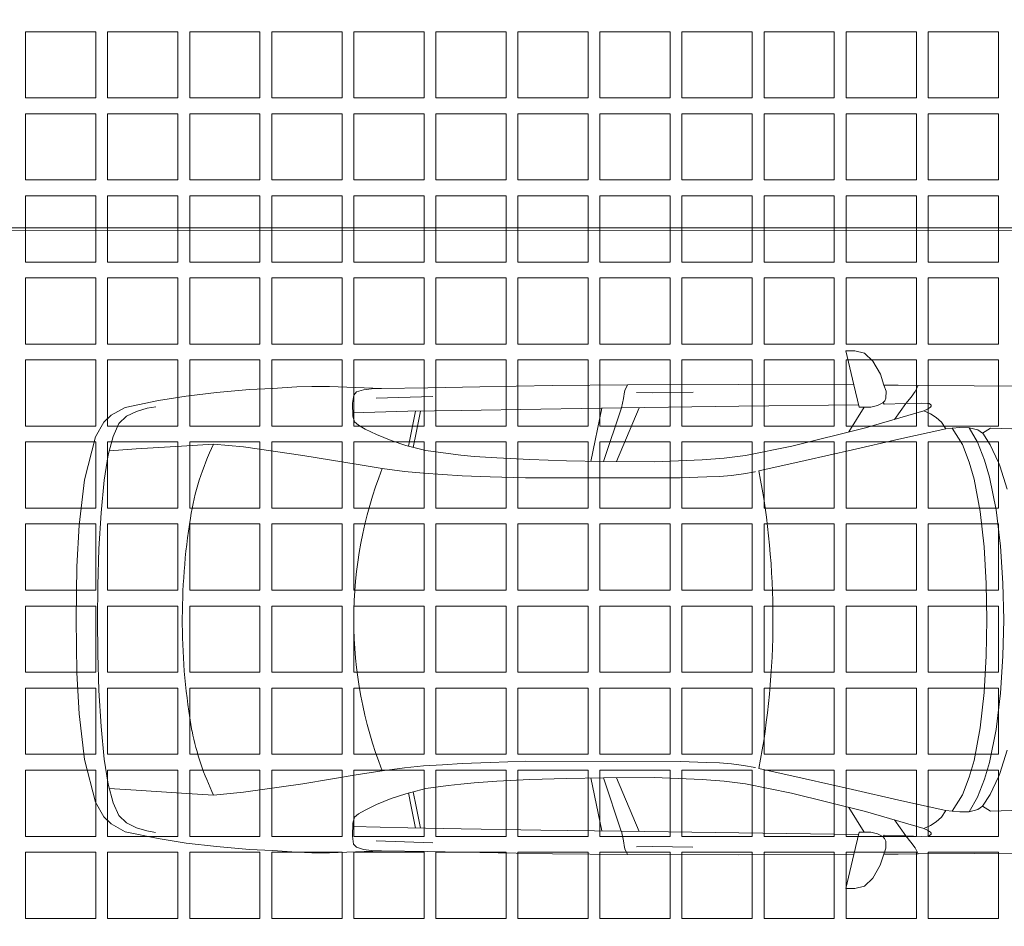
# Model space of a CAD drawing. Header units: metres. Extents: x -167 to 262, y -186 to 508.
# Tile 171 of 256: x 66.91 to 70.51, y 22.45 to 25.77. Entities that reach past the tile are written whole.
import ezdxf
from ezdxf.enums import TextEntityAlignment as Align

# ---------------------------------------------------------------- set-up
doc = ezdxf.new("R2010")
doc.units = ezdxf.units.M
doc.header["$MEASUREMENT"] = 0
doc.layers.add('60 Auffüllung', color=7, linetype='Continuous')
doc.layers.add('60 Stellplätze', color=7, linetype='Continuous')
doc.styles.add('ERSTELLTER_STIL_2', font='arial.ttf')

# ---------------------------------------------------------------- blocks, each defined once
blk = doc.blocks.new('*X55', base_point=(27236.1321, 33357.279))
at = {"layer": '60 Auffüllung', "color": 253, "linetype": 'Continuous', "lineweight": 18, "true_color": 0xb4b4b4}
for p, q in [((67.1891, 25.7212), (66.9321, 25.7212)), ((66.9321, 25.7212), (66.9321, 25.479)), ((67.1891, 25.479), (67.1891, 25.7212)), ((67.4891, 25.7212), (67.2321, 25.7212)), ((67.2321, 25.7212), (67.2321, 25.479)), ((67.4891, 25.479), (67.4891, 25.7212)), ((67.7891, 25.7212), (67.5321, 25.7212)), ((67.5321, 25.7212), (67.5321, 25.479)), ((67.7891, 25.479), (67.7891, 25.7212)), ((68.0891, 25.7212), (67.8321, 25.7212)), ((67.8321, 25.7212), (67.8321, 25.479)), ((68.0891, 25.479), (68.0891, 25.7212)), ((68.3891, 25.7212), (68.1321, 25.7212)), ((68.1321, 25.7212), (68.1321, 25.479)), ((68.3891, 25.479), (68.3891, 25.7212)), ((68.6891, 25.7212), (68.4321, 25.7212)), ((68.4321, 25.7212), (68.4321, 25.479)), ((68.6891, 25.479), (68.6891, 25.7212)), ((68.9891, 25.7212), (68.7321, 25.7212)), ((68.7321, 25.7212), (68.7321, 25.479)), ((68.9891, 25.479), (68.9891, 25.7212)), ((69.2891, 25.7212), (69.0321, 25.7212)), ((69.0321, 25.7212), (69.0321, 25.479)), ((69.2891, 25.479), (69.2891, 25.7212)), ((69.5891, 25.7212), (69.3321, 25.7212)), ((69.3321, 25.7212), (69.3321, 25.479)), ((69.5891, 25.479), (69.5891, 25.7212)), ((69.8891, 25.7212), (69.6321, 25.7212)), ((69.6321, 25.7212), (69.6321, 25.479)), ((69.8891, 25.479), (69.8891, 25.7212)), ((70.1891, 25.7212), (69.9321, 25.7212)), ((69.9321, 25.7212), (69.9321, 25.479)), ((70.1891, 25.479), (70.1891, 25.7212)), ((70.4891, 25.7212), (70.2321, 25.7212)), ((70.2321, 25.7212), (70.2321, 25.479)), ((70.4891, 25.479), (70.4891, 25.7212)), ((66.9321, 25.479), (67.1891, 25.479)), ((67.2321, 25.479), (67.4891, 25.479)), ((67.5321, 25.479), (67.7891, 25.479)), ((67.8321, 25.479), (68.0891, 25.479)), ((68.1321, 25.479), (68.3891, 25.479)), ((68.4321, 25.479), (68.6891, 25.479)), ((68.7321, 25.479), (68.9891, 25.479)), ((69.0321, 25.479), (69.2891, 25.479)), ((69.3321, 25.479), (69.5891, 25.479)), ((69.6321, 25.479), (69.8891, 25.479)), ((69.9321, 25.479), (70.1891, 25.479)), ((70.2321, 25.479), (70.4891, 25.479)), ((67.1891, 25.4212), (66.9321, 25.4212)), ((66.9321, 25.4212), (66.9321, 25.179)), ((67.1891, 25.179), (67.1891, 25.4212)), ((67.4891, 25.4212), (67.2321, 25.4212)), ((67.2321, 25.4212), (67.2321, 25.179)), ((67.4891, 25.179), (67.4891, 25.4212)), ((67.7891, 25.4212), (67.5321, 25.4212)), ((67.5321, 25.4212), (67.5321, 25.179)), ((67.7891, 25.179), (67.7891, 25.4212)), ((68.0891, 25.4212), (67.8321, 25.4212)), ((67.8321, 25.4212), (67.8321, 25.179)), ((68.0891, 25.179), (68.0891, 25.4212)), ((68.3891, 25.4212), (68.1321, 25.4212)), ((68.1321, 25.4212), (68.1321, 25.179)), ((68.3891, 25.179), (68.3891, 25.4212)), ((68.6891, 25.4212), (68.4321, 25.4212)), ((68.4321, 25.4212), (68.4321, 25.179)), ((68.6891, 25.179), (68.6891, 25.4212)), ((68.9891, 25.4212), (68.7321, 25.4212)), ((68.7321, 25.4212), (68.7321, 25.179)), ((68.9891, 25.179), (68.9891, 25.4212)), ((69.2891, 25.4212), (69.0321, 25.4212)), ((69.0321, 25.4212), (69.0321, 25.179)), ((69.2891, 25.179), (69.2891, 25.4212)), ((69.5891, 25.4212), (69.3321, 25.4212)), ((69.3321, 25.4212), (69.3321, 25.179)), ((69.5891, 25.179), (69.5891, 25.4212)), ((69.8891, 25.4212), (69.6321, 25.4212)), ((69.6321, 25.4212), (69.6321, 25.179)), ((69.8891, 25.179), (69.8891, 25.4212)), ((70.1891, 25.4212), (69.9321, 25.4212)), ((69.9321, 25.4212), (69.9321, 25.179)), ((70.1891, 25.179), (70.1891, 25.4212)), ((70.4891, 25.4212), (70.2321, 25.4212)), ((70.2321, 25.4212), (70.2321, 25.179)), ((70.4891, 25.179), (70.4891, 25.4212)), ((66.9321, 25.179), (67.1891, 25.179)), ((67.2321, 25.179), (67.4891, 25.179)), ((67.5321, 25.179), (67.7891, 25.179)), ((67.8321, 25.179), (68.0891, 25.179)), ((68.1321, 25.179), (68.3891, 25.179)), ((68.4321, 25.179), (68.6891, 25.179)), ((68.7321, 25.179), (68.9891, 25.179)), ((69.0321, 25.179), (69.2891, 25.179)), ((69.3321, 25.179), (69.5891, 25.179)), ((69.6321, 25.179), (69.8891, 25.179)), ((69.9321, 25.179), (70.1891, 25.179)), ((70.2321, 25.179), (70.4891, 25.179)), ((67.1891, 25.1212), (66.9321, 25.1212)), ((66.9321, 25.1212), (66.9321, 24.879)), ((67.1891, 24.879), (67.1891, 25.1212)), ((67.4891, 25.1212), (67.2321, 25.1212)), ((67.2321, 25.1212), (67.2321, 24.879)), ((67.4891, 24.879), (67.4891, 25.1212)), ((67.7891, 25.1212), (67.5321, 25.1212)), ((67.5321, 25.1212), (67.5321, 24.879)), ((67.7891, 24.879), (67.7891, 25.1212)), ((68.0891, 25.1212), (67.8321, 25.1212)), ((67.8321, 25.1212), (67.8321, 24.879)), ((68.0891, 24.879), (68.0891, 25.1212)), ((68.3891, 25.1212), (68.1321, 25.1212)), ((68.1321, 25.1212), (68.1321, 24.879)), ((68.3891, 24.879), (68.3891, 25.1212)), ((68.6891, 25.1212), (68.4321, 25.1212)), ((68.4321, 25.1212), (68.4321, 24.879)), ((68.6891, 24.879), (68.6891, 25.1212)), ((68.9891, 25.1212), (68.7321, 25.1212)), ((68.7321, 25.1212), (68.7321, 24.879)), ((68.9891, 24.879), (68.9891, 25.1212)), ((69.2891, 25.1212), (69.0321, 25.1212)), ((69.0321, 25.1212), (69.0321, 24.879)), ((69.2891, 24.879), (69.2891, 25.1212)), ((69.5891, 25.1212), (69.3321, 25.1212)), ((69.3321, 25.1212), (69.3321, 24.879)), ((69.5891, 24.879), (69.5891, 25.1212)), ((69.8891, 25.1212), (69.6321, 25.1212)), ((69.6321, 25.1212), (69.6321, 24.879)), ((69.8891, 24.879), (69.8891, 25.1212)), ((70.1891, 25.1212), (69.9321, 25.1212)), ((69.9321, 25.1212), (69.9321, 24.879)), ((70.1891, 24.879), (70.1891, 25.1212)), ((70.4891, 25.1212), (70.2321, 25.1212)), ((70.2321, 25.1212), (70.2321, 24.879)), ((70.4891, 24.879), (70.4891, 25.1212)), ((66.9321, 24.879), (67.1891, 24.879)), ((67.2321, 24.879), (67.4891, 24.879)), ((67.5321, 24.879), (67.7891, 24.879)), ((67.8321, 24.879), (68.0891, 24.879)), ((68.1321, 24.879), (68.3891, 24.879)), ((68.4321, 24.879), (68.6891, 24.879)), ((68.7321, 24.879), (68.9891, 24.879)), ((69.0321, 24.879), (69.2891, 24.879)), ((69.3321, 24.879), (69.5891, 24.879)), ((69.6321, 24.879), (69.8891, 24.879)), ((69.9321, 24.879), (70.1891, 24.879)), ((70.2321, 24.879), (70.4891, 24.879)), ((67.1891, 24.8212), (66.9321, 24.8212)), ((66.9321, 24.8212), (66.9321, 24.579)), ((67.1891, 24.579), (67.1891, 24.8212)), ((67.4891, 24.8212), (67.2321, 24.8212)), ((67.2321, 24.8212), (67.2321, 24.579)), ((67.4891, 24.579), (67.4891, 24.8212)), ((67.7891, 24.8212), (67.5321, 24.8212)), ((67.5321, 24.8212), (67.5321, 24.579)), ((67.7891, 24.579), (67.7891, 24.8212)), ((68.0891, 24.8212), (67.8321, 24.8212)), ((67.8321, 24.8212), (67.8321, 24.579)), ((68.0891, 24.579), (68.0891, 24.8212)), ((68.3891, 24.8212), (68.1321, 24.8212)), ((68.1321, 24.8212), (68.1321, 24.579)), ((68.3891, 24.579), (68.3891, 24.8212)), ((68.6891, 24.8212), (68.4321, 24.8212)), ((68.4321, 24.8212), (68.4321, 24.579)), ((68.6891, 24.579), (68.6891, 24.8212)), ((68.9891, 24.8212), (68.7321, 24.8212)), ((68.7321, 24.8212), (68.7321, 24.579)), ((68.9891, 24.579), (68.9891, 24.8212)), ((69.2891, 24.8212), (69.0321, 24.8212)), ((69.0321, 24.8212), (69.0321, 24.579)), ((69.2891, 24.579), (69.2891, 24.8212)), ((69.5891, 24.8212), (69.3321, 24.8212)), ((69.3321, 24.8212), (69.3321, 24.579)), ((69.5891, 24.579), (69.5891, 24.8212)), ((69.8891, 24.8212), (69.6321, 24.8212)), ((69.6321, 24.8212), (69.6321, 24.579)), ((69.8891, 24.579), (69.8891, 24.8212)), ((70.1891, 24.8212), (69.9321, 24.8212)), ((69.9321, 24.8212), (69.9321, 24.579)), ((70.1891, 24.579), (70.1891, 24.8212)), ((70.4891, 24.8212), (70.2321, 24.8212)), ((70.2321, 24.8212), (70.2321, 24.579)), ((70.4891, 24.579), (70.4891, 24.8212)), ((66.9321, 24.579), (67.1891, 24.579)), ((67.2321, 24.579), (67.4891, 24.579)), ((67.5321, 24.579), (67.7891, 24.579)), ((67.8321, 24.579), (68.0891, 24.579)), ((68.1321, 24.579), (68.3891, 24.579)), ((68.4321, 24.579), (68.6891, 24.579)), ((68.7321, 24.579), (68.9891, 24.579)), ((69.0321, 24.579), (69.2891, 24.579)), ((69.3321, 24.579), (69.5891, 24.579)), ((69.6321, 24.579), (69.8891, 24.579)), ((69.9321, 24.579), (70.1891, 24.579)), ((70.2321, 24.579), (70.4891, 24.579)), ((67.1891, 24.5212), (66.9321, 24.5212)), ((66.9321, 24.5212), (66.9321, 24.279)), ((67.1891, 24.279), (67.1891, 24.5212)), ((67.4891, 24.5212), (67.2321, 24.5212)), ((67.2321, 24.5212), (67.2321, 24.279)), ((67.4891, 24.279), (67.4891, 24.5212)), ((67.7891, 24.5212), (67.5321, 24.5212)), ((67.5321, 24.5212), (67.5321, 24.279)), ((67.7891, 24.279), (67.7891, 24.5212)), ((68.0891, 24.5212), (67.8321, 24.5212)), ((67.8321, 24.5212), (67.8321, 24.279)), ((68.0891, 24.279), (68.0891, 24.5212)), ((68.3891, 24.5212), (68.1321, 24.5212)), ((68.1321, 24.5212), (68.1321, 24.279)), ((68.3891, 24.279), (68.3891, 24.5212)), ((68.6891, 24.5212), (68.4321, 24.5212)), ((68.4321, 24.5212), (68.4321, 24.279)), ((68.6891, 24.279), (68.6891, 24.5212)), ((68.9891, 24.5212), (68.7321, 24.5212)), ((68.7321, 24.5212), (68.7321, 24.279)), ((68.9891, 24.279), (68.9891, 24.5212)), ((69.2891, 24.5212), (69.0321, 24.5212)), ((69.0321, 24.5212), (69.0321, 24.279)), ((69.2891, 24.279), (69.2891, 24.5212)), ((69.5891, 24.5212), (69.3321, 24.5212)), ((69.3321, 24.5212), (69.3321, 24.279)), ((69.5891, 24.279), (69.5891, 24.5212)), ((69.8891, 24.5212), (69.6321, 24.5212)), ((69.6321, 24.5212), (69.6321, 24.279)), ((69.8891, 24.279), (69.8891, 24.5212)), ((70.1891, 24.5212), (69.9321, 24.5212)), ((69.9321, 24.5212), (69.9321, 24.279)), ((70.1891, 24.279), (70.1891, 24.5212)), ((70.4891, 24.5212), (70.2321, 24.5212)), ((70.2321, 24.5212), (70.2321, 24.279)), ((70.4891, 24.279), (70.4891, 24.5212)), ((66.9321, 24.279), (67.1891, 24.279)), ((67.2321, 24.279), (67.4891, 24.279)), ((67.5321, 24.279), (67.7891, 24.279)), ((67.8321, 24.279), (68.0891, 24.279)), ((68.1321, 24.279), (68.3891, 24.279)), ((68.4321, 24.279), (68.6891, 24.279)), ((68.7321, 24.279), (68.9891, 24.279)), ((69.0321, 24.279), (69.2891, 24.279)), ((69.3321, 24.279), (69.5891, 24.279)), ((69.6321, 24.279), (69.8891, 24.279)), ((69.9321, 24.279), (70.1891, 24.279)), ((70.2321, 24.279), (70.4891, 24.279)), ((67.1891, 24.2212), (66.9321, 24.2212)), ((66.9321, 24.2212), (66.9321, 23.979)), ((67.1891, 23.979), (67.1891, 24.2212)), ((67.4891, 24.2212), (67.2321, 24.2212)), ((67.2321, 24.2212), (67.2321, 23.979)), ((67.4891, 23.979), (67.4891, 24.2212)), ((67.7891, 24.2212), (67.5321, 24.2212)), ((67.5321, 24.2212), (67.5321, 23.979)), ((67.7891, 23.979), (67.7891, 24.2212)), ((68.0891, 24.2212), (67.8321, 24.2212)), ((67.8321, 24.2212), (67.8321, 23.979)), ((68.0891, 23.979), (68.0891, 24.2212)), ((68.3891, 24.2212), (68.1321, 24.2212)), ((68.1321, 24.2212), (68.1321, 23.979)), ((68.3891, 23.979), (68.3891, 24.2212)), ((68.6891, 24.2212), (68.4321, 24.2212)), ((68.4321, 24.2212), (68.4321, 23.979)), ((68.6891, 23.979), (68.6891, 24.2212)), ((68.9891, 24.2212), (68.7321, 24.2212)), ((68.7321, 24.2212), (68.7321, 23.979)), ((68.9891, 23.979), (68.9891, 24.2212)), ((69.2891, 24.2212), (69.0321, 24.2212)), ((69.0321, 24.2212), (69.0321, 23.979)), ((69.2891, 23.979), (69.2891, 24.2212)), ((69.5891, 24.2212), (69.3321, 24.2212)), ((69.3321, 24.2212), (69.3321, 23.979)), ((69.5891, 23.979), (69.5891, 24.2212)), ((69.8891, 24.2212), (69.6321, 24.2212)), ((69.6321, 24.2212), (69.6321, 23.979)), ((69.8891, 23.979), (69.8891, 24.2212)), ((70.1891, 24.2212), (69.9321, 24.2212)), ((69.9321, 24.2212), (69.9321, 23.979)), ((70.1891, 23.979), (70.1891, 24.2212)), ((70.4891, 24.2212), (70.2321, 24.2212)), ((70.2321, 24.2212), (70.2321, 23.979)), ((70.4891, 23.979), (70.4891, 24.2212)), ((66.9321, 23.979), (67.1891, 23.979)), ((67.2321, 23.979), (67.4891, 23.979)), ((67.5321, 23.979), (67.7891, 23.979)), ((67.8321, 23.979), (68.0891, 23.979)), ((68.1321, 23.979), (68.3891, 23.979)), ((68.4321, 23.979), (68.6891, 23.979)), ((68.7321, 23.979), (68.9891, 23.979)), ((69.0321, 23.979), (69.2891, 23.979)), ((69.3321, 23.979), (69.5891, 23.979)), ((69.6321, 23.979), (69.8891, 23.979)), ((69.9321, 23.979), (70.1891, 23.979)), ((70.2321, 23.979), (70.4891, 23.979)), ((67.1891, 23.9212), (66.9321, 23.9212)), ((66.9321, 23.9212), (66.9321, 23.679)), ((67.1891, 23.679), (67.1891, 23.9212)), ((67.4891, 23.9212), (67.2321, 23.9212)), ((67.2321, 23.9212), (67.2321, 23.679)), ((67.4891, 23.679), (67.4891, 23.9212)), ((67.7891, 23.9212), (67.5321, 23.9212)), ((67.5321, 23.9212), (67.5321, 23.679)), ((67.7891, 23.679), (67.7891, 23.9212)), ((68.0891, 23.9212), (67.8321, 23.9212)), ((67.8321, 23.9212), (67.8321, 23.679)), ((68.0891, 23.679), (68.0891, 23.9212)), ((68.3891, 23.9212), (68.1321, 23.9212)), ((68.1321, 23.9212), (68.1321, 23.679)), ((68.3891, 23.679), (68.3891, 23.9212)), ((68.6891, 23.9212), (68.4321, 23.9212)), ((68.4321, 23.9212), (68.4321, 23.679)), ((68.6891, 23.679), (68.6891, 23.9212)), ((68.9891, 23.9212), (68.7321, 23.9212)), ((68.7321, 23.9212), (68.7321, 23.679)), ((68.9891, 23.679), (68.9891, 23.9212)), ((69.2891, 23.9212), (69.0321, 23.9212)), ((69.0321, 23.9212), (69.0321, 23.679)), ((69.2891, 23.679), (69.2891, 23.9212)), ((69.5891, 23.9212), (69.3321, 23.9212)), ((69.3321, 23.9212), (69.3321, 23.679)), ((69.5891, 23.679), (69.5891, 23.9212)), ((69.8891, 23.9212), (69.6321, 23.9212)), ((69.6321, 23.9212), (69.6321, 23.679)), ((69.8891, 23.679), (69.8891, 23.9212)), ((70.1891, 23.9212), (69.9321, 23.9212)), ((69.9321, 23.9212), (69.9321, 23.679)), ((70.1891, 23.679), (70.1891, 23.9212)), ((70.4891, 23.9212), (70.2321, 23.9212)), ((70.2321, 23.9212), (70.2321, 23.679)), ((70.4891, 23.679), (70.4891, 23.9212)), ((66.9321, 23.679), (67.1891, 23.679)), ((67.2321, 23.679), (67.4891, 23.679)), ((67.5321, 23.679), (67.7891, 23.679)), ((67.8321, 23.679), (68.0891, 23.679)), ((68.1321, 23.679), (68.3891, 23.679)), ((68.4321, 23.679), (68.6891, 23.679)), ((68.7321, 23.679), (68.9891, 23.679)), ((69.0321, 23.679), (69.2891, 23.679)), ((69.3321, 23.679), (69.5891, 23.679)), ((69.6321, 23.679), (69.8891, 23.679)), ((69.9321, 23.679), (70.1891, 23.679)), ((70.2321, 23.679), (70.4891, 23.679)), ((67.1891, 23.6212), (66.9321, 23.6212)), ((66.9321, 23.6212), (66.9321, 23.379)), ((67.1891, 23.379), (67.1891, 23.6212)), ((67.4891, 23.6212), (67.2321, 23.6212)), ((67.2321, 23.6212), (67.2321, 23.379)), ((67.4891, 23.379), (67.4891, 23.6212)), ((67.7891, 23.6212), (67.5321, 23.6212)), ((67.5321, 23.6212), (67.5321, 23.379)), ((67.7891, 23.379), (67.7891, 23.6212)), ((68.0891, 23.6212), (67.8321, 23.6212)), ((67.8321, 23.6212), (67.8321, 23.379)), ((68.0891, 23.379), (68.0891, 23.6212)), ((68.3891, 23.6212), (68.1321, 23.6212)), ((68.1321, 23.6212), (68.1321, 23.379)), ((68.3891, 23.379), (68.3891, 23.6212)), ((68.6891, 23.6212), (68.4321, 23.6212)), ((68.4321, 23.6212), (68.4321, 23.379)), ((68.6891, 23.379), (68.6891, 23.6212)), ((68.9891, 23.6212), (68.7321, 23.6212)), ((68.7321, 23.6212), (68.7321, 23.379)), ((68.9891, 23.379), (68.9891, 23.6212)), ((69.2891, 23.6212), (69.0321, 23.6212)), ((69.0321, 23.6212), (69.0321, 23.379)), ((69.2891, 23.379), (69.2891, 23.6212)), ((69.5891, 23.6212), (69.3321, 23.6212)), ((69.3321, 23.6212), (69.3321, 23.379)), ((69.5891, 23.379), (69.5891, 23.6212)), ((69.8891, 23.6212), (69.6321, 23.6212)), ((69.6321, 23.6212), (69.6321, 23.379)), ((69.8891, 23.379), (69.8891, 23.6212)), ((70.1891, 23.6212), (69.9321, 23.6212)), ((69.9321, 23.6212), (69.9321, 23.379)), ((70.1891, 23.379), (70.1891, 23.6212)), ((70.4891, 23.6212), (70.2321, 23.6212)), ((70.2321, 23.6212), (70.2321, 23.379)), ((70.4891, 23.379), (70.4891, 23.6212)), ((66.9321, 23.379), (67.1891, 23.379)), ((67.2321, 23.379), (67.4891, 23.379)), ((67.5321, 23.379), (67.7891, 23.379)), ((67.8321, 23.379), (68.0891, 23.379)), ((68.1321, 23.379), (68.3891, 23.379)), ((68.4321, 23.379), (68.6891, 23.379)), ((68.7321, 23.379), (68.9891, 23.379)), ((69.0321, 23.379), (69.2891, 23.379)), ((69.3321, 23.379), (69.5891, 23.379)), ((69.6321, 23.379), (69.8891, 23.379)), ((69.9321, 23.379), (70.1891, 23.379)), ((70.2321, 23.379), (70.4891, 23.379)), ((67.1891, 23.3212), (66.9321, 23.3212)), ((66.9321, 23.3212), (66.9321, 23.079)), ((67.1891, 23.079), (67.1891, 23.3212)), ((67.4891, 23.3212), (67.2321, 23.3212)), ((67.2321, 23.3212), (67.2321, 23.079)), ((67.4891, 23.079), (67.4891, 23.3212)), ((67.7891, 23.3212), (67.5321, 23.3212)), ((67.5321, 23.3212), (67.5321, 23.079)), ((67.7891, 23.079), (67.7891, 23.3212)), ((68.0891, 23.3212), (67.8321, 23.3212)), ((67.8321, 23.3212), (67.8321, 23.079)), ((68.0891, 23.079), (68.0891, 23.3212)), ((68.3891, 23.3212), (68.1321, 23.3212)), ((68.1321, 23.3212), (68.1321, 23.079)), ((68.3891, 23.079), (68.3891, 23.3212)), ((68.6891, 23.3212), (68.4321, 23.3212)), ((68.4321, 23.3212), (68.4321, 23.079)), ((68.6891, 23.079), (68.6891, 23.3212)), ((68.9891, 23.3212), (68.7321, 23.3212)), ((68.7321, 23.3212), (68.7321, 23.079)), ((68.9891, 23.079), (68.9891, 23.3212)), ((69.2891, 23.3212), (69.0321, 23.3212)), ((69.0321, 23.3212), (69.0321, 23.079)), ((69.2891, 23.079), (69.2891, 23.3212)), ((69.5891, 23.3212), (69.3321, 23.3212)), ((69.3321, 23.3212), (69.3321, 23.079)), ((69.5891, 23.079), (69.5891, 23.3212)), ((69.8891, 23.3212), (69.6321, 23.3212)), ((69.6321, 23.3212), (69.6321, 23.079)), ((69.8891, 23.079), (69.8891, 23.3212)), ((70.1891, 23.3212), (69.9321, 23.3212)), ((69.9321, 23.3212), (69.9321, 23.079)), ((70.1891, 23.079), (70.1891, 23.3212)), ((70.4891, 23.3212), (70.2321, 23.3212)), ((70.2321, 23.3212), (70.2321, 23.079)), ((70.4891, 23.079), (70.4891, 23.3212)), ((66.9321, 23.079), (67.1891, 23.079)), ((67.2321, 23.079), (67.4891, 23.079)), ((67.5321, 23.079), (67.7891, 23.079)), ((67.8321, 23.079), (68.0891, 23.079)), ((68.1321, 23.079), (68.3891, 23.079)), ((68.4321, 23.079), (68.6891, 23.079)), ((68.7321, 23.079), (68.9891, 23.079)), ((69.0321, 23.079), (69.2891, 23.079)), ((69.3321, 23.079), (69.5891, 23.079)), ((69.6321, 23.079), (69.8891, 23.079)), ((69.9321, 23.079), (70.1891, 23.079)), ((70.2321, 23.079), (70.4891, 23.079)), ((67.1891, 23.0212), (66.9321, 23.0212)), ((66.9321, 23.0212), (66.9321, 22.779)), ((67.1891, 22.779), (67.1891, 23.0212)), ((67.4891, 23.0212), (67.2321, 23.0212)), ((67.2321, 23.0212), (67.2321, 22.779)), ((67.4891, 22.779), (67.4891, 23.0212)), ((67.7891, 23.0212), (67.5321, 23.0212)), ((67.5321, 23.0212), (67.5321, 22.779)), ((67.7891, 22.779), (67.7891, 23.0212)), ((68.0891, 23.0212), (67.8321, 23.0212)), ((67.8321, 23.0212), (67.8321, 22.779)), ((68.0891, 22.779), (68.0891, 23.0212)), ((68.3891, 23.0212), (68.1321, 23.0212)), ((68.1321, 23.0212), (68.1321, 22.779)), ((68.3891, 22.779), (68.3891, 23.0212)), ((68.6891, 23.0212), (68.4321, 23.0212)), ((68.4321, 23.0212), (68.4321, 22.779)), ((68.6891, 22.779), (68.6891, 23.0212)), ((68.9891, 23.0212), (68.7321, 23.0212)), ((68.7321, 23.0212), (68.7321, 22.779)), ((68.9891, 22.779), (68.9891, 23.0212)), ((69.2891, 23.0212), (69.0321, 23.0212)), ((69.0321, 23.0212), (69.0321, 22.779)), ((69.2891, 22.779), (69.2891, 23.0212)), ((69.5891, 23.0212), (69.3321, 23.0212)), ((69.3321, 23.0212), (69.3321, 22.779)), ((69.5891, 22.779), (69.5891, 23.0212)), ((69.8891, 23.0212), (69.6321, 23.0212)), ((69.6321, 23.0212), (69.6321, 22.779)), ((69.8891, 22.779), (69.8891, 23.0212)), ((70.1891, 23.0212), (69.9321, 23.0212)), ((69.9321, 23.0212), (69.9321, 22.779)), ((70.1891, 22.779), (70.1891, 23.0212)), ((70.4891, 23.0212), (70.2321, 23.0212)), ((70.2321, 23.0212), (70.2321, 22.779)), ((70.4891, 22.779), (70.4891, 23.0212)), ((66.9321, 22.779), (67.1891, 22.779)), ((67.2321, 22.779), (67.4891, 22.779)), ((67.5321, 22.779), (67.7891, 22.779)), ((67.8321, 22.779), (68.0891, 22.779)), ((68.1321, 22.779), (68.3891, 22.779)), ((68.4321, 22.779), (68.6891, 22.779)), ((68.7321, 22.779), (68.9891, 22.779)), ((69.0321, 22.779), (69.2891, 22.779)), ((69.3321, 22.779), (69.5891, 22.779)), ((69.6321, 22.779), (69.8891, 22.779)), ((69.9321, 22.779), (70.1891, 22.779)), ((70.2321, 22.779), (70.4891, 22.779)), ((67.1891, 22.7212), (66.9321, 22.7212)), ((66.9321, 22.7212), (66.9321, 22.479)), ((67.1891, 22.479), (67.1891, 22.7212)), ((67.4891, 22.7212), (67.2321, 22.7212)), ((67.2321, 22.7212), (67.2321, 22.479)), ((67.4891, 22.479), (67.4891, 22.7212)), ((67.7891, 22.7212), (67.5321, 22.7212)), ((67.5321, 22.7212), (67.5321, 22.479)), ((67.7891, 22.479), (67.7891, 22.7212)), ((68.0891, 22.7212), (67.8321, 22.7212)), ((67.8321, 22.7212), (67.8321, 22.479)), ((68.0891, 22.479), (68.0891, 22.7212)), ((68.3891, 22.7212), (68.1321, 22.7212)), ((68.1321, 22.7212), (68.1321, 22.479)), ((68.3891, 22.479), (68.3891, 22.7212)), ((68.6891, 22.7212), (68.4321, 22.7212)), ((68.4321, 22.7212), (68.4321, 22.479)), ((68.6891, 22.479), (68.6891, 22.7212)), ((68.9891, 22.7212), (68.7321, 22.7212)), ((68.7321, 22.7212), (68.7321, 22.479)), ((68.9891, 22.479), (68.9891, 22.7212)), ((69.2891, 22.7212), (69.0321, 22.7212)), ((69.0321, 22.7212), (69.0321, 22.479)), ((69.2891, 22.479), (69.2891, 22.7212)), ((69.5891, 22.7212), (69.3321, 22.7212)), ((69.3321, 22.7212), (69.3321, 22.479)), ((69.5891, 22.479), (69.5891, 22.7212)), ((69.8891, 22.7212), (69.6321, 22.7212)), ((69.6321, 22.7212), (69.6321, 22.479)), ((69.8891, 22.479), (69.8891, 22.7212)), ((70.1891, 22.7212), (69.9321, 22.7212)), ((69.9321, 22.7212), (69.9321, 22.479)), ((70.1891, 22.479), (70.1891, 22.7212)), ((70.4891, 22.7212), (70.2321, 22.7212)), ((70.2321, 22.7212), (70.2321, 22.479)), ((70.4891, 22.479), (70.4891, 22.7212)), ((66.9321, 22.479), (67.1891, 22.479)), ((67.2321, 22.479), (67.4891, 22.479)), ((67.5321, 22.479), (67.7891, 22.479)), ((67.8321, 22.479), (68.0891, 22.479)), ((68.1321, 22.479), (68.3891, 22.479)), ((68.4321, 22.479), (68.6891, 22.479)), ((68.7321, 22.479), (68.9891, 22.479)), ((69.0321, 22.479), (69.2891, 22.479)), ((69.3321, 22.479), (69.5891, 22.479)), ((69.6321, 22.479), (69.8891, 22.479)), ((69.9321, 22.479), (70.1891, 22.479)), ((70.2321, 22.479), (70.4891, 22.479))]:
    blk.add_line(p, q, dxfattribs=at)
blk = doc.blocks.new('PKW 04 27')
at = {"layer": '60 Stellplätze', "color": 7, "linetype": 'Continuous', "lineweight": 13}
for p, q in [((0.129, 0.8205), (0.1389, 0.8324)), ((0.1389, 0.8324), (0.1652, 0.8403)), ((0.1652, 0.8403), (0.1947, 0.8443)), ((0.1947, 0.8443), (0.2308, 0.8455)), ((1.1195, 0.8333), (1.1151, 0.8089)), ((1.1202, 0.8363), (1.1195, 0.8333)), ((1.1207, 0.8382), (1.1202, 0.8363)), ((1.1299, 0.8585), (1.1207, 0.8382)), ((1.1626, 0.8305), (1.2201, 0.8291)), ((1.2201, 0.8291), (1.3697, 0.8315)), ((1.9578, 0.8581), (1.9772, 0.7774)), ((2.0753, 0.8357), (2.0679, 0.8577)), ((2.0752, 0.8094), (2.0753, 0.8357)), ((2.1668, 0.8138), (2.1823, 0.8341)), ((2.1823, 0.8341), (2.1932, 0.8565)), ((0.1246, 0.7914), (0.129, 0.8205)), ((0.2109, 0.8092), (0.4181, 0.8162)), ((1.1151, 0.8089), (1.1086, 0.774)), ((2.0445, 0.7831), (2.0634, 0.7923)), ((2.0634, 0.7923), (2.0704, 0.7999)), ((2.0687, 0.7877), (2.0654, 0.7945)), ((2.0704, 0.7999), (2.0752, 0.8094)), ((2.148, 0.7905), (2.1668, 0.8138)), ((2.148, 0.7905), (2.2056, 0.7922)), ((2.2056, 0.7922), (2.2272, 0.791)), ((-0.6649, 0.761), (-0.7011, 0.7433)), ((-0.6266, 0.7725), (-0.6649, 0.761)), ((-0.5949, 0.7785), (-0.6266, 0.7725)), ((0.1257, 0.7439), (0.1246, 0.7914)), ((0.3274, 0.7619), (0.1254, 0.7565)), ((0.522, 0.7647), (0.3274, 0.7619)), ((0.3553, 0.7623), (0.3391, 0.6831)), ((0.3734, 0.7626), (0.3572, 0.6834)), ((0.8136, 0.7693), (0.522, 0.7647)), ((1.1086, 0.774), (0.8136, 0.7693)), ((1.0363, 0.7728), (0.9965, 0.5788)), ((1.042, 0.578), (1.1076, 0.774)), ((1.1733, 0.7749), (1.0903, 0.5779)), ((1.1086, 0.774), (1.5376, 0.78)), ((1.5376, 0.78), (1.975, 0.7861)), ((1.9392, 0.6862), (1.9959, 0.7774)), ((1.9772, 0.7774), (2.0196, 0.7774)), ((2.0004, 0.7016), (2.2135, 0.763)), ((2.0196, 0.7774), (2.0445, 0.7831)), ((2.0687, 0.7877), (2.148, 0.7905)), ((2.1065, 0.7322), (2.148, 0.7905)), ((2.2266, 0.7699), (2.2135, 0.763)), ((2.2135, 0.763), (2.2383, 0.7522)), ((2.2344, 0.774), (2.2266, 0.7699)), ((2.2272, 0.791), (2.2326, 0.79)), ((2.2326, 0.79), (2.2379, 0.7873)), ((2.2385, 0.7769), (2.2344, 0.774)), ((2.2408, 0.784), (2.2379, 0.7873)), ((2.2385, 0.7769), (2.2409, 0.7805)), ((2.2409, 0.7805), (2.2408, 0.784)), ((-0.7011, 0.7433), (-0.7294, 0.7164)), ((0.1324, 0.7228), (0.1257, 0.7439)), ((0.1467, 0.7106), (0.1324, 0.7228)), ((2.2383, 0.7522), (2.2585, 0.7397)), ((2.2585, 0.7397), (2.269, 0.7311)), ((2.269, 0.7311), (2.2788, 0.722)), ((2.2788, 0.722), (2.2938, 0.6977)), ((-0.7294, 0.7164), (-0.7506, 0.6698)), ((0.1713, 0.6966), (0.1467, 0.7106)), ((0.2126, 0.6765), (0.1713, 0.6966)), ((2.0004, 0.7016), (1.7304, 0.6338)), ((2.122, 0.66), (2.2938, 0.6977)), ((2.2938, 0.6977), (2.3172, 0.7007)), ((2.2938, 0.6976), (2.2938, 0.6977)), ((2.3172, 0.7007), (2.3457, 0.7027)), ((2.3551, 0.6399), (2.3172, 0.7007)), ((2.3457, 0.7027), (2.3789, 0.702)), ((2.4101, 0.6491), (2.3789, 0.702)), ((2.3789, 0.702), (2.4106, 0.6942)), ((2.4106, 0.6942), (2.4106, 0.6942)), ((2.4287, 0.6817), (2.4106, 0.6942)), ((2.4287, 0.6817), (2.4573, 0.7)), ((2.4573, 0.7), (2.5355, 0.698)), ((-0.7683, 0.6023), (-0.7506, 0.6698)), ((0.2663, 0.6546), (0.2126, 0.6765)), ((0.3195, 0.6364), (0.2663, 0.6546)), ((0.3391, 0.6831), (0.3296, 0.6339)), ((0.3572, 0.6834), (0.3468, 0.6295)), ((1.9528, 0.6213), (2.122, 0.66)), ((2.436, 0.5832), (2.4101, 0.6491)), ((2.4288, 0.6817), (2.4287, 0.6817)), ((2.4288, 0.6817), (2.4567, 0.6398)), ((-0.7643, 0.6173), (-0.6657, 0.624)), ((-0.6657, 0.624), (-0.5009, 0.6342)), ((-0.5009, 0.6342), (-0.383, 0.642)), ((-0.383, 0.642), (-0.2742, 0.6313)), ((-0.2742, 0.6313), (-0.0564, 0.6005)), ((0.3927, 0.6178), (0.3195, 0.6364)), ((0.4748, 0.6071), (0.3927, 0.6178)), ((1.7304, 0.6338), (1.562, 0.6006)), ((1.7796, 0.5818), (1.9528, 0.6213)), ((2.3798, 0.5754), (2.3551, 0.6399)), ((2.4567, 0.6398), (2.4872, 0.5743)), ((-0.7683, 0.6023), (-0.7828, 0.51)), ((-0.0564, 0.6005), (0.1459, 0.5666)), ((0.5213, 0.6016), (0.4748, 0.6071)), ((0.57, 0.5968), (0.5213, 0.6016)), ((0.6526, 0.591), (0.57, 0.5968)), ((0.7728, 0.585), (0.6526, 0.591)), ((0.9073, 0.5803), (0.7728, 0.585)), ((1.042, 0.578), (0.9073, 0.5803)), ((1.2278, 0.5775), (1.042, 0.578)), ((1.3161, 0.5805), (1.2278, 0.5775)), ((1.403, 0.5844), (1.3161, 0.5805)), ((1.4839, 0.5901), (1.403, 0.5844)), ((1.562, 0.6006), (1.4839, 0.5901)), ((1.6107, 0.5441), (1.7796, 0.5818)), ((2.4536, 0.5216), (2.436, 0.5832)), ((0.1459, 0.5666), (0.2333, 0.5523)), ((0.2333, 0.5523), (0.3153, 0.5414)), ((0.3153, 0.5414), (0.3843, 0.5351)), ((1.5543, 0.5331), (1.5968, 0.541)), ((1.5973, 0.5412), (1.5967, 0.5409)), ((2.3973, 0.5143), (2.3798, 0.5754)), ((2.4872, 0.5743), (2.4918, 0.562)), ((2.4918, 0.562), (2.5179, 0.477)), ((-0.7828, 0.51), (-0.7945, 0.3906)), ((0.3843, 0.5351), (0.4542, 0.5304)), ((0.4542, 0.5304), (0.5262, 0.5263)), ((0.5262, 0.5263), (0.6277, 0.5218)), ((0.6277, 0.5218), (0.7568, 0.5181)), ((0.7568, 0.5181), (1.3226, 0.5181)), ((1.3226, 0.5181), (1.4205, 0.5217)), ((1.4205, 0.5217), (1.4666, 0.524)), ((1.4666, 0.524), (1.5109, 0.5276)), ((1.5109, 0.5276), (1.5543, 0.5331)), ((2.4193, 0.3957), (2.3973, 0.5143)), ((2.4776, 0.4011), (2.4536, 0.5216)), ((2.4939, 0.2691), (2.4776, 0.4011)), ((-0.7945, 0.3906), (-0.8024, 0.2587)), ((2.4337, 0.2661), (2.4193, 0.3957)), ((-0.8024, 0.2587), (-0.8068, 0.1249)), ((2.4416, 0.132), (2.4337, 0.2661)), ((2.5031, 0.1332), (2.4939, 0.2691)), ((-0.8068, 0.1249), (-0.808, 0)), ((2.444, 0), (2.4416, 0.132)), ((2.506, 0), (2.5031, 0.1332)), ((-0.8068, -0.1249), (-0.808, 0)), ((2.444, 0), (2.4416, -0.132)), ((2.506, 0), (2.5031, -0.1332)), ((-0.8024, -0.2587), (-0.8068, -0.1249)), ((2.4416, -0.132), (2.4337, -0.2661)), ((2.5031, -0.1332), (2.4939, -0.2691)), ((-0.7945, -0.3906), (-0.8024, -0.2587)), ((2.4337, -0.2661), (2.4193, -0.3957)), ((2.4939, -0.2691), (2.4776, -0.4011)), ((-0.7828, -0.51), (-0.7945, -0.3906)), ((2.4193, -0.3957), (2.3973, -0.5143)), ((2.4776, -0.4011), (2.4536, -0.5216)), ((2.4918, -0.562), (2.5179, -0.477)), ((-0.7683, -0.6023), (-0.7828, -0.51)), ((0.3153, -0.5414), (0.3843, -0.5351)), ((0.3843, -0.5351), (0.4542, -0.5304)), ((0.4542, -0.5304), (0.5262, -0.5263)), ((0.5262, -0.5263), (0.6277, -0.5218)), ((0.6277, -0.5218), (0.7568, -0.5181)), ((0.7568, -0.5181), (1.3226, -0.5181)), ((1.3226, -0.5181), (1.4205, -0.5217)), ((1.4205, -0.5217), (1.4666, -0.524)), ((1.4666, -0.524), (1.5109, -0.5276)), ((1.5109, -0.5276), (1.5543, -0.5331)), ((1.5543, -0.5331), (1.5968, -0.541)), ((2.3973, -0.5143), (2.3798, -0.5754)), ((2.4536, -0.5216), (2.436, -0.5832)), ((-0.0564, -0.6005), (0.1459, -0.5666)), ((0.1459, -0.5666), (0.2333, -0.5523)), ((0.2333, -0.5523), (0.3153, -0.5414)), ((1.5973, -0.5412), (1.5967, -0.5409)), ((1.6107, -0.5441), (1.7796, -0.5818)), ((2.3798, -0.5754), (2.3551, -0.6399)), ((2.4567, -0.6398), (2.4872, -0.5743)), ((2.4872, -0.5743), (2.4918, -0.562)), ((-0.7683, -0.6023), (-0.7506, -0.6698)), ((-0.2742, -0.6313), (-0.0564, -0.6005)), ((0.4748, -0.6071), (0.3927, -0.6178)), ((0.5213, -0.6016), (0.4748, -0.6071)), ((0.57, -0.5968), (0.5213, -0.6016)), ((0.6526, -0.591), (0.57, -0.5968)), ((0.7728, -0.585), (0.6526, -0.591)), ((0.9073, -0.5803), (0.7728, -0.585)), ((1.042, -0.578), (0.9073, -0.5803)), ((1.0363, -0.7728), (0.9965, -0.5788)), ((1.2278, -0.5775), (1.042, -0.578)), ((1.042, -0.578), (1.1076, -0.774)), ((1.1733, -0.7749), (1.0903, -0.5779)), ((1.3161, -0.5805), (1.2278, -0.5775)), ((1.403, -0.5844), (1.3161, -0.5805)), ((1.4839, -0.5901), (1.403, -0.5844)), ((1.562, -0.6006), (1.4839, -0.5901)), ((1.7304, -0.6338), (1.562, -0.6006)), ((1.7796, -0.5818), (1.9528, -0.6213)), ((2.436, -0.5832), (2.4101, -0.6491)), ((-0.7643, -0.6173), (-0.6657, -0.624)), ((-0.6657, -0.624), (-0.5009, -0.6342)), ((-0.5009, -0.6342), (-0.383, -0.642)), ((-0.383, -0.642), (-0.2742, -0.6313)), ((0.3195, -0.6364), (0.2663, -0.6546)), ((0.3927, -0.6178), (0.3195, -0.6364)), ((0.3391, -0.6831), (0.3296, -0.6339)), ((0.3572, -0.6834), (0.3468, -0.6295)), ((2.0004, -0.7016), (1.7304, -0.6338)), ((1.9528, -0.6213), (2.122, -0.66)), ((2.3551, -0.6399), (2.3172, -0.7007)), ((2.4288, -0.6817), (2.4567, -0.6398)), ((-0.7294, -0.7164), (-0.7506, -0.6698)), ((0.2126, -0.6765), (0.1713, -0.6966)), ((0.2663, -0.6546), (0.2126, -0.6765)), ((0.3553, -0.7623), (0.3391, -0.6831)), ((0.3734, -0.7626), (0.3572, -0.6834)), ((2.122, -0.66), (2.2938, -0.6977)), ((2.4101, -0.6491), (2.3789, -0.702)), ((2.4287, -0.6817), (2.4106, -0.6942)), ((2.4288, -0.6817), (2.4287, -0.6817)), ((2.4287, -0.6817), (2.4573, -0.7)), ((-0.7011, -0.7433), (-0.7294, -0.7164)), ((0.1467, -0.7106), (0.1324, -0.7228)), ((0.1713, -0.6966), (0.1467, -0.7106)), ((1.9392, -0.6862), (1.9959, -0.7774)), ((2.0004, -0.7016), (2.2135, -0.763)), ((2.2788, -0.722), (2.2938, -0.6977)), ((2.2938, -0.6976), (2.2938, -0.6977)), ((2.2938, -0.6977), (2.3172, -0.7007)), ((2.3172, -0.7007), (2.3457, -0.7027)), ((2.3457, -0.7027), (2.3789, -0.702)), ((2.3789, -0.702), (2.4106, -0.6942)), ((2.4106, -0.6942), (2.4106, -0.6942)), ((2.4573, -0.7), (2.5355, -0.698)), ((-0.6649, -0.761), (-0.7011, -0.7433)), ((0.1257, -0.7439), (0.1246, -0.7914)), ((0.1324, -0.7228), (0.1257, -0.7439)), ((2.1065, -0.7322), (2.148, -0.7905)), ((2.2135, -0.763), (2.2383, -0.7522)), ((2.2383, -0.7522), (2.2585, -0.7397)), ((2.2585, -0.7397), (2.269, -0.7311)), ((2.269, -0.7311), (2.2788, -0.722)), ((-0.6266, -0.7725), (-0.6649, -0.761)), ((-0.5949, -0.7785), (-0.6266, -0.7725)), ((0.1246, -0.7914), (0.129, -0.8205)), ((0.3274, -0.7619), (0.1254, -0.7565)), ((0.522, -0.7647), (0.3274, -0.7619)), ((0.8136, -0.7693), (0.522, -0.7647)), ((1.1086, -0.774), (0.8136, -0.7693)), ((1.1086, -0.774), (1.5376, -0.78)), ((1.1151, -0.8089), (1.1086, -0.774)), ((1.5376, -0.78), (1.975, -0.7861)), ((1.9578, -0.8581), (1.9772, -0.7774)), ((1.9772, -0.7774), (2.0196, -0.7774)), ((2.0196, -0.7774), (2.0445, -0.7831)), ((2.0445, -0.7831), (2.0634, -0.7923)), ((2.0687, -0.7877), (2.0654, -0.7945)), ((2.0687, -0.7877), (2.148, -0.7905)), ((2.148, -0.7905), (2.1668, -0.8138)), ((2.148, -0.7905), (2.2056, -0.7922)), ((2.2056, -0.7922), (2.2272, -0.791)), ((2.2266, -0.7699), (2.2135, -0.763)), ((2.2344, -0.774), (2.2266, -0.7699)), ((2.2272, -0.791), (2.2326, -0.79)), ((2.2326, -0.79), (2.2379, -0.7873)), ((2.2385, -0.7769), (2.2344, -0.774)), ((2.2408, -0.784), (2.2379, -0.7873)), ((2.2385, -0.7769), (2.2409, -0.7805)), ((2.2409, -0.7805), (2.2408, -0.784)), ((0.129, -0.8205), (0.1389, -0.8324)), ((0.2109, -0.8092), (0.4181, -0.8162)), ((1.1195, -0.8333), (1.1151, -0.8089)), ((2.0634, -0.7923), (2.0704, -0.7999)), ((2.0704, -0.7999), (2.0752, -0.8094)), ((2.0752, -0.8094), (2.0753, -0.8357)), ((2.1668, -0.8138), (2.1823, -0.8341)), ((0.1389, -0.8324), (0.1652, -0.8403)), ((0.1652, -0.8403), (0.1947, -0.8443)), ((0.1947, -0.8443), (0.2308, -0.8455)), ((1.1202, -0.8363), (1.1195, -0.8333)), ((1.1207, -0.8382), (1.1202, -0.8363)), ((1.1299, -0.8585), (1.1207, -0.8382)), ((1.1626, -0.8305), (1.2201, -0.8291)), ((1.2201, -0.8291), (1.3697, -0.8315)), ((2.0753, -0.8357), (2.0679, -0.8577)), ((2.1823, -0.8341), (2.1932, -0.8565))]:
    blk.add_line(p, q, dxfattribs=at)
at = {"layer": '60 Stellplätze', "color": 7, "linetype": 'Continuous', "lineweight": 13, "flags": 128}
blk.add_lwpolyline([(2.808, 0.8526), (2.1932, 0.8565), (2.1199, 0.8574), (2.0679, 0.8577), (2.0546, 0.8976), (2.0269, 0.945), (1.9969, 0.9749), (1.9611, 0.9832), (1.9289, 0.9832), (1.9578, 0.8581), (1.5361, 0.8604), (1.1299, 0.8585), (0.8565, 0.8562), (0.5907, 0.8517), (0.4, 0.8476), (0.2308, 0.8455), (0.0403, 0.8523), (-0.024, 0.8523), (-0.0784, 0.8506), (-0.1682, 0.8446), (-0.2518, 0.841), (-0.3723, 0.8302), (-0.4831, 0.8173), (-0.5852, 0.801), (-0.7063, 0.7758), (-0.7577, 0.747), (-0.7848, 0.7218), (-0.815, 0.6678), (-0.8551, 0.511), (-0.8747, 0.345), (-0.8829, 0.1947), (-0.8854, 0), (-0.8829, -0.1947), (-0.8747, -0.345), (-0.8551, -0.511), (-0.815, -0.6678), (-0.7848, -0.7218), (-0.7577, -0.747), (-0.7063, -0.7758), (-0.5852, -0.801), (-0.4831, -0.8173), (-0.3723, -0.8302), (-0.2518, -0.841), (-0.1682, -0.8446), (-0.0784, -0.8506), (-0.024, -0.8523), (0.0403, -0.8523), (0.2308, -0.8455), (0.4, -0.8476), (0.5907, -0.8517), (0.8565, -0.8562), (1.1299, -0.8585), (1.5361, -0.8604), (1.9578, -0.8581), (1.9289, -0.9832), (1.9611, -0.9832), (1.9969, -0.9749), (2.0269, -0.945), (2.0546, -0.8976), (2.0679, -0.8577), (2.1199, -0.8574), (2.1932, -0.8565), (2.808, -0.8526)], dxfattribs=at)
at = {"layer": '60 Stellplätze', "color": 7, "linetype": 'Continuous', "lineweight": 13}
for centre, radius, start, end in [((0.4929, 0.2177), 0.9732, 154.1545, 170.9117), ((1.6498, 0), 1.5204, 158.6992, 201.3008), ((-1.2452, 0), 2.9073, 349.2142, 10.7858), ((1.8564, -0.0017), 2.354, 170.8804, 189.9223), ((0.4929, -0.2177), 0.9732, 191.2305, 205.8455)]:
    blk.add_arc(centre, radius, start, end, dxfattribs=at)
blk = doc.blocks.new('Parkplätze 27')
at = {"layer": '60 Stellplätze', "color": 7, "linetype": 'Continuous', "lineweight": 13, "flags": 128}
blk.add_lwpolyline([(5.495, 0), (5.505, 0), (5.505, 5.4989), (5.495, 5.4989)], close=True, dxfattribs=at)
at = {"layer": '60 Stellplätze', "color": 7, "linetype": 'Continuous', "lineweight": 13, "style": 'ERSTELLTER_STIL_2'}
for tag, p in [('num_start_0', (0.4, 0.4171)), ('num_start_1', (3.15, 0.4171)), ('num_start_2', (5.9, 0.4146)), ('num_start_3', (8.65, 0.4171)), ('num_start_4', (11.4, 0.4146)), ('num_start_5', (14.15, 0.4146))]:
    blk.add_attdef(tag, text='', height=0.3, dxfattribs=at).set_placement(p, align=Align.MIDDLE_CENTER)

msp = doc.modelspace()

# ---------------------------------------------------------------- hatches: boundary and pattern name
at = {"layer": '60 Auffüllung', "linetype": 'Continuous', "lineweight": 18, "true_color": 0xefefef}
h = msp.add_hatch(dxfattribs=at)
h.set_pattern_fill('Erde_1_0001', style=0, pattern_type=2)
h.set_pattern_definition([(0, (27236.1321, 33357.27905), (0, 0.779422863), [0.04875, -0.40125]), (0, (27236.3571, 33357.66876), (0, 0.779422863), [0.04875, -0.40125]), (60, (27236.1321, 33357.27905), (-0.675, 0.389711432), [0.04875, -0.40125]), (60, (27236.5821, 33357.27905), (-0.675, 0.389711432), [0.04875, -0.40125]), (120, (27236.18084, 33357.27905), (0.675, 0.389711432), [0.04875, -0.40125]), (120, (27236.63084, 33357.27905), (0.675, 0.389711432), [0.04875, -0.40125]), (0, (27236.1321, 33357.35405), (0, 0.15), [0, -0.15, 0, -0.225]), (45, (27236.2071, 33357.35405), (-0.1060660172, 0.1060660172), [0, -0.1125, 0, -0.1875])])
h.paths.add_polyline_path([(2.3366, 24.8593), (2.3419, 13.496, 0.033836), (8.8613, 14.0911, 0.026308), (13.8582, 15.1616, -0.024635), (17.3411, 16.2775), (17.3411, 24.6258), (15.3411, 24.6258), (15.3411, 30.4887), (17.3411, 30.4887), (17.3411, 43.9997), (58.1625, 43.9997), (58.1625, 45.7494), (101.6632, 45.7486), (101.6702, 49.0078), (2.342, 49.0078)])
h.paths.add_polyline_path([(9.5982, 27.1903), (4.651, 27.1903), (4.651, 42.9257), (4.651, 43.8257), (9.5982, 43.8257), (9.5982, 42.9257)], flags=0)
h.paths.add_polyline_path([(14.4618, 25.704, -0.414214), (13.8618, 26.304, -0.414214), (14.4618, 26.904, -0.414214), (15.0618, 26.304, -0.414214)], flags=0)

# ---------------------------------------------------------------- block references
at = {"layer": '60 Auffüllung', "color": 8, "lineweight": 18}
msp.add_blockref('*X55', (27236.1321, 33357.279), dxfattribs=at)
at = {"layer": '60 Stellplätze', "color": 7, "linetype": 'Continuous', "lineweight": 13}
for name, p, rotation in [('Parkplätze 27', (72.1622, 19.4986), 89.9945255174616), ('PKW 04 27', (68.0027, 23.5715), 359.9939697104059)]:
    msp.add_blockref(name, p, dxfattribs=dict(at, rotation=rotation))

doc.saveas('drawing.dxf')
